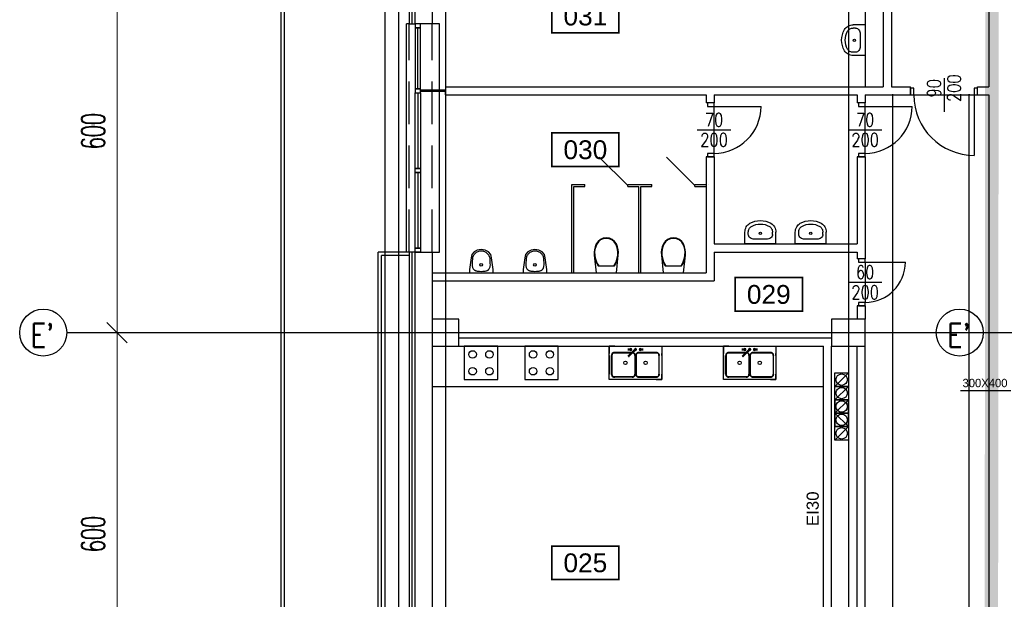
# Model space of a CAD drawing. Header units: centimetres. Extents: x -228435 to 46820, y -89367 to 152985.
# Tile 18 of 252: x -77480 to -62818, y 55028 to 63660. Entities that reach past the tile are written whole.
import ezdxf
from ezdxf.enums import TextEntityAlignment as Align

# ---------------------------------------------------------------- set-up
doc = ezdxf.new("R2010")
doc.units = ezdxf.units.CM
doc.header["$LTSCALE"] = 50
doc.header["$PDMODE"] = 35
doc.header["$PDSIZE"] = 0.1
for name, pattern in [('Kondygnacja  -0_5$0$DIVIDE', [31.75, 12.7, -6.35, 0, -6.35, 0, -6.35]), ('Kondygnacja  -0_5$0$HIDDEN', [9.525, 6.35, -3.175]), ('Osie rzutów$0$DASHDOT2', [12.7, 6.35, -3.175, 0, -3.175])]:
    doc.linetypes.add(name, pattern=pattern)
doc.layers.get('0').update_dxf_attribs({"color": 8})
doc.layers.get('DEFPOINTS').update_dxf_attribs({"color": 8})
for name, color, linetype in [('bgde-tekst', 7, 'Continuous'), ('bgde_wymiary tłumik VAV', 7, 'Continuous'), ('Kondygnacja  -0_5$0$ARCH_ETAPOWANIE', 8, 'Kondygnacja  -0_5$0$DIVIDE'), ('Kondygnacja  -0_5$0$ARCH_INFO_ETYK_DRZWI_IST', 8, 'Continuous'), ('Kondygnacja  -0_5$0$ARCH_INFO_ODPORNOŚĆ OGNIOWA', 8, 'Continuous'), ('Kondygnacja  -0_5$0$ARCH_MUROWANE_IST', 8, 'Continuous'), ('Kondygnacja  -0_5$0$ARCH_NIEWIDOK_IST', 8, 'Kondygnacja  -0_5$0$HIDDEN'), ('Kondygnacja  -0_5$0$ARCH_OCIEPLENIE_IST', 8, 'Continuous'), ('Kondygnacja  -0_5$0$ARCH_OTWORY_WENTYLACJA_IST', 8, 'Continuous'), ('Kondygnacja  -0_5$0$ARCH_PRZEKROJOWE_IST', 8, 'Continuous'), ('Kondygnacja  -0_5$0$ARCH_WIDOK_IST', 8, 'Continuous'), ('Kondygnacja  -0_5$0$ARCH_WYPOSAŻENIE_SANITARNE_IST', 8, 'Continuous'), ('Kondygnacja  -0_5$0$ARCH_ŚCIANKI_WC_5_IST', 8, 'Continuous'), ('Kondygnacja  -0_5$0$ARCH_ŚLUSARKA_DRZWI_IST', 8, 'Continuous'), ('Kondygnacja  -0_5$0$ARCH_ŚLUSARKA_OKNA_IST', 8, 'Continuous'), ('Kondygnacja  -0_5$0$ARCH_ŻELBET_IST', 8, 'Continuous'), ('Osie rzutów$0$ARCH_INFO_OSIE_IST', 8, 'Osie rzutów$0$DASHDOT2'), ('Osie rzutów$0$ARCH_INFO_OSIE_OPISY_IST', 8, 'Continuous'), ('Pomieszczenia -05$0$ARCH_INFO_AREA_ETYKIETY_200', 8, 'Continuous')]:
    doc.layers.add(name, color=color, linetype=linetype)
doc.layers.add('Kondygnacja  -0_5$0$ARCH_INFO_WYMIARY', color=8, linetype='Continuous', lineweight=9)
doc.layers.add('Osie rzutów$0$ARCH_INFO_WYMIARY', color=8, linetype='Continuous', lineweight=9)
doc.styles.add('Kondygnacja  -0_5$0$Arial', font='ARIAL.TTF')
doc.styles.add('Kondygnacja  -0_5$0$Romans', font='Romans.shx', dxfattribs={"width": 0.7})
doc.styles.add('Kondygnacja  -0_5$0$ROMANS-50-CM', font='romans.shx', dxfattribs={"width": 0.8, "height": 10})
doc.styles.add('Osie rzutów$0$ROMANS-250-CM', font='romans.shx', dxfattribs={"width": 0.8, "height": 50})
doc.styles.add('Osie rzutów$0$wymiary_cuprum', font='Romans.shx', dxfattribs={"width": 0.6})
doc.styles.add('Pomieszczenia -05$0$Arial', font='ARIAL.TTF')
doc.dimstyles.new('Kondygnacja  -0_5$0$Wymiary 1-100', dxfattribs={"dimtxt": 12, "dimasz": 10, "dimexe": 5, "dimexo": 0, "dimgap": 4, "dimtad": 1, "dimrnd": 0.5, "dimzin": 12, "dimdsep": 46, "dimtxsty": 'Kondygnacja  -0_5$0$Romans', "dimblk": 'Kondygnacja  -0_5$0$_Oblique', "dimcen": 10, "dimdle": 10, "dimclrt": 55, "dimazin": 0, "dimtfac": 1, "dimtmove": 1, "dimatfit": 3, "dimfxl": 0, "dimtolj": 1, "dimtzin": 0, "dimarcsym": 0})
doc.dimstyles.new('Osie rzutów$0$ARCH_ CT', dxfattribs={"dimtxt": 20, "dimasz": 20, "dimexe": 12, "dimexo": 20, "dimgap": 5, "dimtad": 1, "dimdec": 1, "dimrnd": 0.5, "dimzin": 9, "dimdsep": 46, "dimtxsty": 'Osie rzutów$0$wymiary_cuprum', "dimblk": 'Osie rzutów$0$_Oblique', "dimcen": 8, "dimdle": 12, "dimclrd": 256, "dimclre": 256, "dimclrt": 55, "dimadec": 1, "dimazin": 0, "dimtfac": 1, "dimtdec": 1, "dimtmove": 1, "dimatfit": 2, "dimldrblk": 'Osie rzutów$0$_Dot', "dimfxl": 0, "dimtolj": 1, "dimtzin": 0, "dimlwd": -1, "dimlwe": -1, "dimarcsym": 0})

# ---------------------------------------------------------------- blocks, each defined once
blk = doc.blocks.new('Osie rzutów$0$_Oblique')
at = {"color": 0, "linetype": 'ByBlock', "lineweight": -2}
blk.add_line((-0.5, -0.5), (0.5, 0.5), dxfattribs=at)
blk = doc.blocks.new('*D326')
at = {"layer": 'DEFPOINTS', "color": 0}
for p in [(4545, 10400), (4511, 9800), (4545, 9800)]:
    blk.add_point(p, dxfattribs=at)
at = {"layer": 'Osie rzutów$0$ARCH_INFO_WYMIARY'}
for p, q in [((4530, 10400), (4503, 10400)), ((4511, 10408), (4511, 9792)), ((4530, 9800), (4503, 9800))]:
    blk.add_line(p, q, dxfattribs=at)
at = {"layer": 'Osie rzutów$0$ARCH_INFO_WYMIARY', "xscale": 30, "yscale": 30, "zscale": 30}
for p, rotation in [((4511, 10400), 90), ((4511, 9800), 270)]:
    blk.add_blockref('Osie rzutów$0$_Oblique', p, dxfattribs=dict(at, rotation=rotation))
at = {"layer": 'Osie rzutów$0$ARCH_INFO_WYMIARY', "color": 55, "insert": (4475.5, 10100), "char_height": 35, "attachment_point": 5, "rotation": 90, "style": 'Osie rzutów$0$wymiary_cuprum'}
blk.add_mtext('\\A1;600', dxfattribs=at)
blk = doc.blocks.new('Osie rzutów$0$_Dot')
at = {"color": 0, "linetype": 'ByBlock', "lineweight": -2}
blk.add_line((-0.5, 0), (-1, 0), dxfattribs=at)
at = {"color": 0, "linetype": 'ByBlock', "const_width": 0.5}
blk.add_lwpolyline([(-0.25, 0, 1), (0.25, 0, 1)], format="xyb", close=True, dxfattribs=at)
blk = doc.blocks.new('*D327')
at = {"layer": 'DEFPOINTS', "color": 0}
for p in [(4545, 11000), (4511, 10400), (4545, 10400)]:
    blk.add_point(p, dxfattribs=at)
at = {"layer": 'Osie rzutów$0$ARCH_INFO_WYMIARY'}
for p, q in [((4530, 11000), (4503, 11000)), ((4511, 11008), (4511, 10392)), ((4530, 10400), (4503, 10400))]:
    blk.add_line(p, q, dxfattribs=at)
at = {"layer": 'Osie rzutów$0$ARCH_INFO_WYMIARY', "xscale": 30, "yscale": 30, "zscale": 30}
for p, rotation in [((4511, 11000), 90), ((4511, 10400), 270)]:
    blk.add_blockref('Osie rzutów$0$_Oblique', p, dxfattribs=dict(at, rotation=rotation))
at = {"layer": 'Osie rzutów$0$ARCH_INFO_WYMIARY', "color": 55, "insert": (4475.5, 10700), "char_height": 35, "attachment_point": 5, "rotation": 90, "style": 'Osie rzutów$0$wymiary_cuprum'}
blk.add_mtext('\\A1;600', dxfattribs=at)
blk = doc.blocks.new('Kondygnacja  -0_5$0$_Oblique')
at = {"color": 0, "linetype": 'ByBlock', "lineweight": -2}
blk.add_line((-0.5, -0.5), (0.5, 0.5), dxfattribs=at)
blk = doc.blocks.new('*D151')
at = {"layer": 'DEFPOINTS', "color": 0}
for p in [(-64890, 62540), (-64476, 62540), (-64890, 30370)]:
    blk.add_point(p, dxfattribs=at)
at = {"layer": 'Kondygnacja  -0_5$0$ARCH_INFO_WYMIARY', "color": 0, "lineweight": -2}
for p, q in [((-64484, 62540), (-64471, 62540)), ((-64476, 30360), (-64476, 62550)), ((-64496, 47990), (-64496, 48036)), ((-64476, 46455), (-64496, 47990)), ((-64484, 30370), (-64471, 30370))]:
    blk.add_line(p, q, dxfattribs=at)
at = {"layer": 'Kondygnacja  -0_5$0$ARCH_INFO_WYMIARY', "color": 0, "lineweight": -2, "xscale": 10, "yscale": 10, "zscale": 10}
for p, rotation in [((-64476, 62540), 90), ((-64476, 30370), 270)]:
    blk.add_blockref('Kondygnacja  -0_5$0$_Oblique', p, dxfattribs=dict(at, rotation=rotation))
at = {"layer": 'Kondygnacja  -0_5$0$ARCH_INFO_WYMIARY', "color": 55, "insert": (-64506, 48013), "char_height": 12, "attachment_point": 5, "rotation": 90, "style": 'Kondygnacja  -0_5$0$Romans'}
blk.add_mtext('\\A1;32170', dxfattribs=at)
blk = doc.blocks.new('*D172')
at = {"layer": 'DEFPOINTS', "color": 0}
for p in [(-63339, 62540), (-63050, 62540), (-63050, 46720)]:
    blk.add_point(p, dxfattribs=at)
at = {"layer": 'Kondygnacja  -0_5$0$ARCH_INFO_WYMIARY', "color": 0, "lineweight": -2}
for p, q in [((-63331, 62540), (-63344, 62540)), ((-63339, 46710), (-63339, 62550)), ((-63331, 46720), (-63344, 46720))]:
    blk.add_line(p, q, dxfattribs=at)
at = {"layer": 'Kondygnacja  -0_5$0$ARCH_INFO_WYMIARY', "color": 0, "lineweight": -2, "xscale": 10, "yscale": 10, "zscale": 10}
for p, rotation in [((-63339, 62540), 90), ((-63339, 46720), 270)]:
    blk.add_blockref('Kondygnacja  -0_5$0$_Oblique', p, dxfattribs=dict(at, rotation=rotation))
at = {"layer": 'Kondygnacja  -0_5$0$ARCH_INFO_WYMIARY', "color": 55, "insert": (-63349, 54630), "char_height": 12, "attachment_point": 5, "rotation": 90, "style": 'Kondygnacja  -0_5$0$Romans'}
blk.add_mtext('\\A1;15820', dxfattribs=at)
blk = doc.blocks.new('Kondygnacja  -0_5$0$DRZWI90')
blk.add_line((-45, 0), (-45, 90))
at = {"lineweight": -3}
for p, q in [((0, -25), (0, 25)), ((45, 0), (-45, 0))]:
    blk.add_line(p, q, dxfattribs=at)
for points in [[(-50, -10), (-45, -10), (-45, 0), (-50, 0)], [(45, -10), (50, -10), (50, 0), (45, 0)]]:
    blk.add_lwpolyline(points, close=True, dxfattribs=at)
blk.add_arc((-45, 0), 90, 0, 90, dxfattribs=at)
blk = doc.blocks.new('Kondygnacja  -0_5$0$DRZWI70')
blk.add_line((-35, 0), (-35, 70))
at = {"lineweight": -3}
for p, q in [((0, -25), (0, 25)), ((35, 0), (-35, 0))]:
    blk.add_line(p, q, dxfattribs=at)
for points in [[(-40, -10), (-35, -10), (-35, 0), (-40, 0)], [(35, -10), (40, -10), (40, 0), (35, 0)]]:
    blk.add_lwpolyline(points, close=True, dxfattribs=at)
blk.add_arc((-35, 0), 70, 0, 90, dxfattribs=at)
blk = doc.blocks.new('Kondygnacja  -0_5$0$DRZWI60')
at = {"color": 0}
blk.add_line((-30, 0), (-30, 60), dxfattribs=at)
at = {"color": 0, "lineweight": -3}
for p, q in [((0, -25), (0, 25)), ((-30, 0), (30, 0))]:
    blk.add_line(p, q, dxfattribs=at)
for points in [[(-35, -10), (-30, -10), (-30, 0), (-35, 0)], [(30, -10), (35, -10), (35, 0), (30, 0)]]:
    blk.add_lwpolyline(points, close=True, dxfattribs=at)
blk.add_arc((-30, 0), 60, 0, 90, dxfattribs=at)
blk = doc.blocks.new('Kondygnacja  -0_5$0$kibel wiszący')
at = {"ltscale": 0.3}
for p, q in [((-12.3, 46.8), (-15, 43)), ((-11.8, 46.2), (-14.2, 42.6)), ((-8.8, 49.7), (-12.3, 46.8)), ((-8.4, 49), (-11.8, 46.2)), ((-4.6, 51.6), (-8.8, 49.7)), ((-4.4, 50.8), (-8.4, 49)), ((0, 52.2), (-4.6, 51.6)), ((0, 51.4), (-4.4, 50.8)), ((4.6, 51.6), (0, 52.2)), ((4.4, 50.8), (0, 51.4)), ((8.4, 49), (4.4, 50.8)), ((8.8, 49.7), (4.6, 51.6)), ((11.8, 46.2), (8.4, 49)), ((12.3, 46.8), (8.8, 49.7)), ((14.2, 42.6), (11.8, 46.2)), ((15, 43), (12.3, 46.8)), ((-17.6, 34.9), (-18.1, 30.7)), ((-18.1, 30.7), (-17.9, 26.5)), ((-16.6, 39), (-17.6, 34.9)), ((-16.8, 34.8), (-17.3, 30.7)), ((-17.3, 30.7), (-17.1, 26.6)), ((-15.8, 38.8), (-16.8, 34.8)), ((-15, 43), (-16.6, 39)), ((-14.2, 42.6), (-15.8, 38.8)), ((15.8, 38.8), (14.2, 42.6)), ((16.6, 39), (15, 43)), ((16.8, 34.8), (15.8, 38.8)), ((17.6, 34.9), (16.6, 39)), ((17.3, 30.7), (16.8, 34.8)), ((17.1, 26.6), (17.3, 30.7)), ((18.1, 30.7), (17.6, 34.9)), ((17.9, 26.5), (18.1, 30.7)), ((-17.9, 26.5), (-17.2, 22.2)), ((-17.9, 26.5), (-15.1, 0)), ((-17.2, 22.2), (-16, 18.1)), ((-17.1, 26.6), (-16.4, 22.3)), ((-16.4, 22.3), (-15.1, 18.1)), ((-16, 18.1), (-14.3, 14.1)), ((-15.1, 18.1), (-13.4, 14.1)), ((13.4, 14.1), (15.2, 18.1)), ((14.3, 14.1), (16, 18.1)), ((15.1, 0), (17.9, 26.5)), ((15.2, 18.1), (16.4, 22.3)), ((16, 18.1), (17.2, 22.2)), ((16.4, 22.3), (17.1, 26.6)), ((17.2, 22.2), (17.9, 26.5)), ((-14.3, 14.1), (-12.2, 10.3)), ((-13.4, 14.1), (-11.3, 10.3)), ((-12.2, 10.3), (12.2, 10.3)), ((11.3, 10.3), (13.4, 14.1)), ((12.2, 10.3), (14.3, 14.1))]:
    blk.add_line(p, q, dxfattribs=at)
at = {"ltscale": 3}
blk.add_line((-15.1, 0), (15.1, 0), dxfattribs=at)
blk = doc.blocks.new('Kondygnacja  -0_5$0$KLM_Poziom_0$0$M_BATH_TOIL_3D URINAL - BOWL_P')
at = {"color": 0, "linetype": 'ByBlock', "lineweight": -2}
blk.add_lwpolyline([(0, -17.5), (5, -17.5), (22.4, -15.2), (27.1, -14.1), (31.3, -10.8), (34, -5.9), (35, 0), (34, 5.9), (31.3, 10.8), (27.1, 14.1), (22.4, 15.2), (5, 17.5), (0, 17.5)], close=True, dxfattribs=at)
blk.add_lwpolyline([(21.8, -13.1, 0.041948), (24, -12.5, 0.055141), (26.3, -11.3, 0.048624), (28.5, -9.5, 0.049619), (30.2, -7.5, 0.049556), (31.5, -5.2, 0.049867), (32.2, -2.6, 0.049959), (32.5, 0, 0.049959), (32.2, 2.6, 0.049867), (31.5, 5.2, 0.049556), (30.2, 7.5, 0.049619), (28.5, 9.5, 0.048624), (26.3, 11.3, 0.055141), (24, 12.5, 0.041948), (21.8, 13.1, 0.011975), (13.8, 13.5, 0.042106), (10, 13.4, 0.066431), (7.8, 12.9, 0.050995), (5.8, 11.9, 0.080215), (4.8, 11, 0.019094), (4.2, 10.2, 0.027547), (3.9, 9.6, 0.030792), (3.4, 8.7, 0.020957), (2.9, 7.2, 0.047941), (2.5, 4.8, 0.023967), (2.2, 0, 0.023967), (2.5, -4.8, 0.047941), (2.9, -7.2, 0.020957), (3.4, -8.7, 0.030792), (3.9, -9.6, 0.027547), (4.2, -10.2, 0.019094), (4.8, -11, 0.080215), (5.8, -11.9, 0.050995), (7.8, -12.9, 0.066431), (10, -13.4, 0.042106), (13.8, -13.5, 0.011975)], format="xyb", close=True, dxfattribs=at)
blk.add_circle((12.1, 0), 2, dxfattribs=at)
at = {"layer": 'DEFPOINTS', "color": 0, "linetype": 'ByBlock', "lineweight": -2}
for p in [(0, 38.1), (0, -38.1)]:
    blk.add_point(p, dxfattribs=at)
blk = doc.blocks.new('Kondygnacja  -0_5$0$umywalka')
at = {"ltscale": 0.3}
for p, q in [((0, -23), (0, 23)), ((0, 23), (17.8, 23)), ((14.3, 18), (17.8, 18)), ((7.2, -9.1), (7.2, 9.1)), ((7.2, 9.1), (7.2, 9.1)), ((0, -23), (17.8, -23)), ((14.3, -18), (17.8, -18))]:
    blk.add_line(p, q, dxfattribs=at)
for points in [[(7.2, 9.1), (7.3, 10.8), (7.7, 12.5), (8.4, 14), (9.3, 15.4), (10.3, 16.5), (11.5, 17.3), (12.9, 17.8), (14.3, 18)], [(17.8, 23), (19.8, 22.9), (21.7, 22.5), (23.6, 21.9), (25.4, 21), (27, 20), (28.4, 18.7), (29.7, 17.3), (30.8, 15.7)], [(17.8, 18), (19.1, 17.9), (20.3, 17.7), (21.5, 17.3), (22.6, 16.7), (23.7, 16.1), (24.6, 15.3), (25.4, 14.4), (26.1, 13.3)], [(30.8, 15.7), (32.6, 12), (33.9, 8.1), (34.7, 4.1), (35, 0), (34.7, -4.1), (33.9, -8.1), (32.6, -12), (30.8, -15.7)], [(26.1, 13.3), (27.7, 10.2), (28.8, 6.9), (29.5, 3.5), (29.7, 0), (29.5, -3.5), (28.8, -6.9), (27.7, -10.2), (26.1, -13.3)], [(14.3, -18), (12.9, -17.8), (11.5, -17.3), (10.3, -16.5), (9.3, -15.4), (8.4, -14), (7.7, -12.5), (7.3, -10.8), (7.2, -9.1)], [(26.1, -13.3), (25.4, -14.4), (24.6, -15.3), (23.7, -16.1), (22.6, -16.7), (21.5, -17.3), (20.3, -17.7), (19.1, -17.9), (17.8, -18)], [(30.8, -15.7), (29.7, -17.3), (28.4, -18.7), (27, -20), (25.4, -21), (23.6, -21.9), (21.7, -22.5), (19.8, -22.9), (17.8, -23)]]:
    blk.add_lwpolyline(points, dxfattribs=at)
blk.add_circle((16.1, 0), 1.75, dxfattribs=at)
blk = doc.blocks.new('Kondygnacja  -0_5$0$KLM_Poziom_0$0$ZLEW2')
for points, elevation in [([(78, 0), (0, 0), (0, -50), (78, -50)], -0.5), ([(37.8, -43.2), (38, -42), (38, -14), (37.8, -12.8), (37.2, -11.8), (36.2, -10.8), (35.2, -10.2), (34, -10), (8, -10), (6.8, -10.2), (5.8, -10.8), (4.8, -11.8), (4.2, -12.8), (4, -14), (4, -42), (4.2, -43.2), (4.8, -44.2), (5.8, -45.2), (6.8, -45.8), (8, -46), (34, -46), (35.2, -45.8), (36.2, -45.2), (37.2, -44.2)], -16.5), ([(73.8, -43.2), (74, -42), (74, -14), (73.8, -12.8), (73.2, -11.8), (72.2, -10.8), (71.2, -10.2), (70, -10), (44, -10), (42.8, -10.2), (41.8, -10.8), (40.8, -11.8), (40.2, -12.8), (40, -14), (40, -42), (40.2, -43.2), (40.8, -44.2), (41.8, -45.2), (42.8, -45.8), (44, -46), (70, -46), (71.2, -45.8), (72.2, -45.2), (73.2, -44.2)], -16.5)]:
    blk.add_lwpolyline(points, close=True, dxfattribs=dict(elevation=elevation))
for points in [[(8, -9.5), (6.5, -9.8), (5.5, -10.2), (4.2, -11.5), (3.8, -12.5), (3.5, -14)], [(34, -9.5), (35.5, -9.8), (36.5, -10.2), (37.8, -11.5), (38.2, -12.5), (38.5, -14)], [(44, -9.5), (42.5, -9.8), (41.5, -10.2), (40.2, -11.5), (39.8, -12.5), (39.5, -14)], [(70, -9.5), (71.5, -9.8), (72.5, -10.2), (73.8, -11.5), (74.2, -12.5), (74.5, -14)], [(8, -46.5), (6.5, -46.2), (5.5, -45.8), (4.2, -44.5), (3.8, -43.5), (3.5, -42)], [(34, -46.5), (35.5, -46.2), (36.5, -45.8), (37.8, -44.5), (38.2, -43.5), (38.5, -42)], [(44, -46.5), (42.5, -46.2), (41.5, -45.8), (40.2, -44.5), (39.8, -43.5), (39.5, -42)], [(70, -46.5), (71.5, -46.2), (72.5, -45.8), (73.8, -44.5), (74.2, -43.5), (74.5, -42)]]:
    blk.add_lwpolyline(points)
at = {"elevation": -0.5}
for points in [[(8, -10), (6.8, -10.2), (5.8, -10.8), (4.8, -11.8), (4.2, -12.8), (4, -14)], [(34, -10), (35.2, -10.2), (36.2, -10.8), (37.2, -11.8), (37.8, -12.8), (38, -14)], [(44, -10), (42.8, -10.2), (41.8, -10.8), (40.8, -11.8), (40.2, -12.8), (40, -14)], [(70, -10), (71.2, -10.2), (72.2, -10.8), (73.2, -11.8), (73.8, -12.8), (74, -14)], [(8, -46), (6.8, -45.8), (5.8, -45.2), (4.8, -44.2), (4.2, -43.2), (4, -42)], [(34, -46), (35.2, -45.8), (36.2, -45.2), (37.2, -44.2), (37.8, -43.2), (38, -42)], [(44, -46), (42.8, -45.8), (41.8, -45.2), (40.8, -44.2), (40.2, -43.2), (40, -42)], [(70, -46), (71.2, -45.8), (72.2, -45.2), (73.2, -44.2), (73.8, -43.2), (74, -42)]]:
    blk.add_lwpolyline(points, dxfattribs=at)
for points in [[(8, -9.5), (34, -9.5, -0.318626)], [(38.5, -14), (38.5, -42, -0.325454)], [(34, -46.5), (8, -46.5, -0.318626)]]:
    blk.add_lwpolyline(points, format="xyb")
at = {"extrusion": (1.83772e-16, 1, -1.83772e-16), "elevation": -5.5}
blk.add_lwpolyline([(-33.5, 2.5), (-33.5, 3.5), (-27.5, 3.5), (-27.5, 2.5)], close=True, dxfattribs=at)
at = {"extrusion": (-0.707107, -0.707107, -1.83772e-16), "elevation": -24.8}
blk.add_lwpolyline([(29.6, 2.5), (31.6, 5.5), (46.4, 5.5), (46.4, 4), (32.6, 4), (32.6, 2.5)], close=True, dxfattribs=at)
at = {"extrusion": (-6.12574e-17, -1, -1.83772e-16), "elevation": 4.5}
blk.add_lwpolyline([(44.5, 2.5), (44.5, 3.5), (50.5, 3.5), (50.5, 2.5)], close=True, dxfattribs=at)
for centre, radius in [((32, -5, 0.5), 1.5), ((39, -5, 0.5), 1.5), ((46, -5, 0.5), 1.5), ((49, -15, 3), 0.5)]:
    blk.add_circle(centre, radius)
for centre, start, end in [((24, -25, -16.5), 0, 180), ((24, -25, -16.5), 180, 0), ((54, -25, -16.5), 0, 180), ((54, -25, -16.5), 180, 0)]:
    blk.add_arc(centre, 2.5, start, end)
for points, invisible_edges in [([(5.5, -10.2), (6.5, -9.8), (5.8, 0), (0, 0)], 10), ([(4.2, -11.5), (5.5, -10.2), (0, 0), (0, -7)], 10), ([(8, -9.5), (8, 0), (5.8, 0), (6.5, -9.8)], 5), ([(70, -9.5), (70, 0), (8, 0), (8, -9.5)], 13), ([(70, -9.5), (70, 0), (72.2, 0), (71.5, -9.8)], 5), ([(72.5, -10.2), (71.5, -9.8), (72.2, 0), (78, 0)], 10), ([(73.8, -11.5), (72.5, -10.2), (78, 0), (78, -7)], 10), ([(3.8, -12.5), (4.2, -11.5), (0, -7), (0, -11.2)], 10), ([(3.5, -14), (0, -14), (0, -11.2), (3.8, -12.5)], 5), ([(3.5, -14), (0, -14), (0, -42), (3.5, -42)], 5), ([(4.2, -12.8, -0.5), (3.8, -12.5), (3.5, -14), (4, -14, -0.5)], 5), ([(4, -14, -0.5), (4, -42, -0.5), (3.5, -42), (3.5, -14)], 10), ([(4.8, -11.8, -0.5), (4.2, -11.5), (3.8, -12.5), (4.2, -12.8, -0.5)], 5), ([(5.5, -10.2), (4.2, -11.5), (4.8, -11.8, -0.5), (5.8, -10.8, -0.5)], 10), ([(6.5, -9.8), (5.5, -10.2), (5.8, -10.8, -0.5), (6.8, -10.2, -0.5)], 10), ([(8, -10, -0.5), (8, -9.5), (6.5, -9.8), (6.8, -10.2, -0.5)], 5), ([(34, -10, -0.5), (8, -10, -0.5), (8, -9.5), (34, -9.5)], 10), ([(34, -10, -0.5), (34, -9.5), (35.5, -9.8), (35.2, -10.2, -0.5)], 5), ([(34, -9.5), (39, -9.5), (35.5, -9.8)], 3), ([(35.5, -9.8), (36.5, -10.2), (36.2, -10.8, -0.5), (35.2, -10.2, -0.5)], 10), ([(35.5, -9.8), (39, -9.5), (36.5, -10.2)], 3), ([(36.5, -10.2), (37.8, -11.5), (37.2, -11.8, -0.5), (36.2, -10.8, -0.5)], 10), ([(36.5, -10.2), (39, -9.5), (37.8, -11.5)], 3), ([(37.2, -11.8, -0.5), (37.8, -11.5), (38.2, -12.5), (37.8, -12.8, -0.5)], 5), ([(40.2, -11.5), (39, -9.5), (37.8, -11.5)], 11), ([(40.2, -11.5), (37.8, -11.5), (38.2, -12.5), (39.8, -12.5)], 5), ([(37.8, -12.8, -0.5), (38.2, -12.5), (38.5, -14), (38, -14, -0.5)], 5), ([(38, -14, -0.5), (38, -42, -0.5), (38.5, -42), (38.5, -14)], 10), ([(39.5, -14), (39.8, -12.5), (38.2, -12.5), (38.5, -14)], 10), ([(39.5, -42), (39.5, -14), (38.5, -14), (38.5, -42)], 10), ([(41.5, -10.2), (39, -9.5), (40.2, -11.5)], 3), ([(42.5, -9.8), (39, -9.5), (41.5, -10.2)], 3), ([(44, -9.5), (39, -9.5), (42.5, -9.8)], 3), ([(40.2, -12.8, -0.5), (39.8, -12.5), (39.5, -14), (40, -14, -0.5)], 5), ([(40, -14, -0.5), (40, -42, -0.5), (39.5, -42), (39.5, -14)], 10), ([(40.8, -11.8, -0.5), (40.2, -11.5), (39.8, -12.5), (40.2, -12.8, -0.5)], 5), ([(41.5, -10.2), (40.2, -11.5), (40.8, -11.8, -0.5), (41.8, -10.8, -0.5)], 10), ([(42.5, -9.8), (41.5, -10.2), (41.8, -10.8, -0.5), (42.8, -10.2, -0.5)], 10), ([(44, -10, -0.5), (44, -9.5), (42.5, -9.8), (42.8, -10.2, -0.5)], 5), ([(70, -10, -0.5), (44, -10, -0.5), (44, -9.5), (70, -9.5)], 10), ([(70, -10, -0.5), (70, -9.5), (71.5, -9.8), (71.2, -10.2, -0.5)], 5), ([(71.5, -9.8), (72.5, -10.2), (72.2, -10.8, -0.5), (71.2, -10.2, -0.5)], 10), ([(72.5, -10.2), (73.8, -11.5), (73.2, -11.8, -0.5), (72.2, -10.8, -0.5)], 10), ([(73.2, -11.8, -0.5), (73.8, -11.5), (74.2, -12.5), (73.8, -12.8, -0.5)], 5), ([(74.2, -12.5), (73.8, -11.5), (78, -7), (78, -11.2)], 10), ([(73.8, -12.8, -0.5), (74.2, -12.5), (74.5, -14), (74, -14, -0.5)], 5), ([(74, -14, -0.5), (74, -42, -0.5), (74.5, -42), (74.5, -14)], 10), ([(74.5, -14), (78, -14), (78, -11.2), (74.2, -12.5)], 5), ([(74.5, -14), (78, -14), (78, -42), (74.5, -42)], 5), ([(74.5, -14), (78, -14), (78, -42), (74.5, -42)], 5), ([(3.5, -42), (3.8, -43.5), (0, -45), (0, -42)], 10), ([(3.8, -43.5), (4.2, -44.5), (0, -48), (0, -45)], 10), ([(4.2, -43.2, -0.5), (3.8, -43.5), (3.5, -42), (4, -42, -0.5)], 5), ([(4.8, -44.2, -0.5), (4.2, -44.5), (3.8, -43.5), (4.2, -43.2, -0.5)], 5), ([(37.2, -44.2, -0.5), (37.8, -44.5), (38.2, -43.5), (37.8, -43.2, -0.5)], 5), ([(37.8, -43.2, -0.5), (38.2, -43.5), (38.5, -42), (38, -42, -0.5)], 5), ([(40.2, -44.5), (37.8, -44.5), (38.2, -43.5), (39.8, -43.5)], 5), ([(39.5, -42), (39.8, -43.5), (38.2, -43.5), (38.5, -42)], 10), ([(40.2, -43.2, -0.5), (39.8, -43.5), (39.5, -42), (40, -42, -0.5)], 5), ([(40.8, -44.2, -0.5), (40.2, -44.5), (39.8, -43.5), (40.2, -43.2, -0.5)], 5), ([(73.2, -44.2, -0.5), (73.8, -44.5), (74.2, -43.5), (73.8, -43.2, -0.5)], 5), ([(73.8, -43.2, -0.5), (74.2, -43.5), (74.5, -42), (74, -42, -0.5)], 5), ([(74.2, -43.5), (73.8, -44.5), (78, -48), (78, -45)], 10), ([(74.5, -42), (74.2, -43.5), (78, -45), (78, -42)], 10), ([(4.2, -44.5), (5.5, -45.8), (0, -50), (0, -48)], 10), ([(5.5, -45.8), (2.5, -50), (0, -50)], 9), ([(5.5, -45.8), (6.5, -46.2), (5.8, -50), (2.5, -50)], 10), ([(5.5, -45.8), (4.2, -44.5), (4.8, -44.2, -0.5), (5.8, -45.2, -0.5)], 10), ([(6.5, -46.2), (5.5, -45.8), (5.8, -45.2, -0.5), (6.8, -45.8, -0.5)], 10), ([(8, -46.5), (8, -50), (5.8, -50), (6.5, -46.2)], 5), ([(8, -46, -0.5), (8, -46.5), (6.5, -46.2), (6.8, -45.8, -0.5)], 5), ([(34, -46, -0.5), (8, -46, -0.5), (8, -46.5), (34, -46.5)], 14), ([(70, -46.5), (8, -46.5), (8, -50), (70, -50)], 11), ([(34, -46, -0.5), (34, -46.5), (35.5, -46.2), (35.2, -45.8, -0.5)], 5), ([(34, -46.5), (39, -46.5), (35.5, -46.2)], 3), ([(35.5, -46.2), (36.5, -45.8), (36.2, -45.2, -0.5), (35.2, -45.8, -0.5)], 10), ([(35.5, -46.2), (39, -46.5), (36.5, -45.8)], 3), ([(36.5, -45.8), (37.8, -44.5), (37.2, -44.2, -0.5), (36.2, -45.2, -0.5)], 10), ([(36.5, -45.8), (39, -46.5), (37.8, -44.5)], 3), ([(40.2, -44.5), (39, -46.5), (37.8, -44.5)], 11), ([(41.5, -45.8), (39, -46.5), (40.2, -44.5)], 3), ([(42.5, -46.2), (39, -46.5), (41.5, -45.8)], 3), ([(44, -46.5), (39, -46.5), (42.5, -46.2)], 3), ([(41.5, -45.8), (40.2, -44.5), (40.8, -44.2, -0.5), (41.8, -45.2, -0.5)], 10), ([(42.5, -46.2), (41.5, -45.8), (41.8, -45.2, -0.5), (42.8, -45.8, -0.5)], 10), ([(44, -46, -0.5), (44, -46.5), (42.5, -46.2), (42.8, -45.8, -0.5)], 5), ([(70, -46, -0.5), (44, -46, -0.5), (44, -46.5), (70, -46.5)], 10), ([(70, -46, -0.5), (70, -46.5), (71.5, -46.2), (71.2, -45.8, -0.5)], 5), ([(70, -46.5), (70, -50), (72.2, -50), (71.5, -46.2)], 5), ([(71.5, -46.2), (72.5, -45.8), (72.2, -45.2, -0.5), (71.2, -45.8, -0.5)], 10), ([(72.5, -45.8), (71.5, -46.2), (72.2, -50), (75.5, -50)], 10), ([(72.5, -45.8), (73.8, -44.5), (73.2, -44.2, -0.5), (72.2, -45.2, -0.5)], 10), ([(73.8, -44.5), (72.5, -45.8), (78, -50), (78, -48)], 10), ([(72.5, -45.8), (75.5, -50), (78, -50)], 9)]:
    blk.add_3dface(points, dxfattribs=dict(invisible_edges=invisible_edges))
for points in [[(27.5, -4.5, 3.5), (33.5, -4.5, 3.5), (33.5, -4.5, 2.5), (27.5, -4.5, 2.5)], [(27.5, -5.5, 3.5), (33.5, -5.5, 3.5), (33.5, -5.5, 2.5), (27.5, -5.5, 2.5)], [(38.1, -5.2, 4), (39.5, -6.6, 4), (39.5, -6.6, 2.5), (37.4, -4.5, 2.5)], [(38.8, -5.9, 5.5), (38.1, -5.2, 4), (49.3, -16.3, 4), (49.3, -16.3, 5.5)], [(39.2, -4.1, 4), (40.6, -5.5, 4), (40.6, -5.5, 2.5), (38.5, -3.4, 2.5)], [(39.9, -4.8, 5.5), (39.2, -4.1, 4), (50.3, -15.3, 4), (50.3, -15.3, 5.5)], [(50.5, -4.5, 3.5), (44.5, -4.5, 3.5), (44.5, -4.5, 2.5), (50.5, -4.5, 2.5)], [(50.5, -5.5, 3.5), (44.5, -5.5, 3.5), (44.5, -5.5, 2.5), (50.5, -5.5, 2.5)]]:
    blk.add_3dface(points)
blk = doc.blocks.new('Pomieszczenia -05$0$etykieta_numer')
at = {"color": 0, "linetype": 'ByBlock', "const_width": 2.44}
blk.add_lwpolyline([(-50, -50), (-50, 0), (50, 0), (50, -50)], close=True, dxfattribs=at)
at = {"color": 0, "linetype": 'ByBlock', "style": 'Pomieszczenia -05$0$Arial'}
blk.add_attdef('AECAREA:NUMBER', text='', height=28, dxfattribs=at).set_placement((0, -25), align=Align.MIDDLE)
blk = doc.blocks.new('*a565')
at = {"layer": 'bgde-tekst'}
blk.add_line((0, 0), (749, 0), dxfattribs=at)
blk = doc.blocks.new('A$C093B0ABC')
at = {"layer": 'Osie rzutów$0$ARCH_INFO_OSIE_OPISY_IST'}
blk.add_circle((765.8, 5400), 35, dxfattribs=at)
at = {"layer": 'bgde-tekst', "xscale": 0.09999999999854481, "yscale": 0.09999999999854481, "zscale": 0.0999999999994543}
blk.add_blockref('*a565', (767, 5313.7, 348), dxfattribs=at)
at = {"layer": 'bgde-tekst'}
blk.add_text('300X400', height=12.5, dxfattribs=at).set_placement((836.9, 5318.7, 348), align=Align.RIGHT)
at = {"layer": 'Osie rzutów$0$ARCH_INFO_OSIE_OPISY_IST', "style": 'Osie rzutów$0$ROMANS-250-CM', "width": 0.8}
blk.add_text("E'", height=35, dxfattribs=at).set_placement((747.2, 5378.5))
blk = doc.blocks.new('Osie rzutów')
at = {"layer": 'Osie rzutów$0$ARCH_INFO_OSIE_IST', "ltscale": 10}
for p, q in [((4930, 12510), (4930, 4623.26)), ((5000, 12510), (5000, 4512.32)), ((5600, 12510), (5600, 4512.32)), ((4436.04, 10400), (13655, 10400))]:
    blk.add_line(p, q, dxfattribs=at)
at = {"layer": 'Osie rzutów$0$ARCH_INFO_OSIE_OPISY_IST'}
blk.add_circle((4401.04, 10400), 35, dxfattribs=at)
at = {"layer": 'Osie rzutów$0$ARCH_INFO_OSIE_OPISY_IST', "style": 'Osie rzutów$0$ROMANS-250-CM', "width": 0.8}
blk.add_text("E'", height=35, dxfattribs=at).set_placement((4382.44, 10378.5))
at = {"layer": 'Osie rzutów$0$ARCH_INFO_WYMIARY'}
for base, p1, p2, picture, middle in [((4511.04, 10400), (4544.98, 11000), (4544.98, 10400), '*D327', (4475.54, 10700)), ((4511.04, 9800), (4544.98, 10400), (4544.98, 9800), '*D326', (4475.54, 10100))]:
    dim = blk.add_linear_dim(base=base, p1=p1, p2=p2, angle=270, dimstyle='Osie rzutów$0$ARCH_ CT', override={"dimtxt": 35, "dimasz": 30, "dimexe": 8, "dimexo": 15, "dimgap": 18, "dimdle": 8}, dxfattribs=at)
    dim.commit()
    dim.dimension.update_dxf_attribs({"geometry": picture, "text_midpoint": middle})

msp = doc.modelspace()

# ---------------------------------------------------------------- linework, layer by layer
at = {"layer": 'Kondygnacja  -0_5$0$ARCH_ETAPOWANIE', "ltscale": 10, "const_width": 200, "elevation": 3000}
msp.add_lwpolyline([(-71680, -5690), (-71680, 9430), (-65010, 9430), (-65010, 10860), (-63050, 10860), (-62990, 77200), (-59020, 77200), (-59020, 89588.736), (-59420, 89588.736), (-59420.034, 102625.822), (-71890, 102620.19), (-71890, 102620.19), (-32748.04, 102637.868)], dxfattribs=at)
at = {"layer": 'Kondygnacja  -0_5$0$ARCH_MUROWANE_IST', "ltscale": 4}
for p, q in [((-64620, 69740), (-64620, 62660)), ((-64500, 69740), (-64500, 62660)), ((-63050, 69740), (-63050, 62660)), ((-71140, 62610), (-71510, 62610)), ((-71140, 62660), (-64620, 62660)), ((-71140, 62660), (-71140, 62610)), ((-64500, 62660), (-64215, 62660)), ((-64215, 62540), (-64215, 62660)), ((-63215, 62660), (-63050, 62660)), ((-63215, 62540), (-63215, 62660)), ((-71140, 62590), (-71510, 62590)), ((-71140, 62540), (-71140, 62590)), ((-71140, 62540), (-67260, 62540)), ((-67260, 62540), (-67260, 62420)), ((-67140, 62540), (-65010, 62540)), ((-67140, 62540), (-67140, 62420)), ((-65010, 62540), (-65010, 62420)), ((-64890, 62540), (-64215, 62540)), ((-64890, 62540), (-64890, 62420)), ((-63215, 62540), (-63050, 62540)), ((-63050, 62540), (-63050, 46720)), ((-67140, 62420), (-67260, 62420)), ((-64890, 62420), (-65010, 62420)), ((-67260, 61620), (-67260, 59890)), ((-67140, 61620), (-67260, 61620)), ((-67140, 61620), (-67140, 60320)), ((-65010, 61620), (-65010, 60320)), ((-64890, 61620), (-65010, 61620)), ((-64890, 61620), (-64890, 60100)), ((-67140, 60320), (-65010, 60320)), ((-67140, 60200), (-67140, 59770)), ((-67140, 60200), (-65010, 60200)), ((-65010, 60200), (-65010, 60100)), ((-64890, 60100), (-65010, 60100)), ((-71340, 59890), (-67260, 59890)), ((-71340, 59770), (-67140, 59770)), ((-65010, 59400), (-65010, 59200)), ((-64890, 59400), (-65010, 59400)), ((-64890, 59400), (-64890, 59200)), ((-71340, 58800), (-71340, 57240)), ((-70940, 58920), (-65390, 58920)), ((-70940, 58800), (-65510, 58800)), ((-65510, 53620), (-65510, 58800)), ((-65390, 53200), (-65390, 58800)), ((-65010, 53200), (-65010, 58800)), ((-64890, 53200), (-64890, 58800))]:
    msp.add_line(p, q, dxfattribs=at)
for points in [[(-71590, 67400), (-71340, 67400), (-71340, 63600), (-71590, 63600)], [(-71590, 60200), (-71340, 60200), (-71340, 51868.29), (-71590, 51868.29)]]:
    msp.add_lwpolyline(points, close=True, dxfattribs=at)
at = {"layer": 'Kondygnacja  -0_5$0$ARCH_NIEWIDOK_IST', "ltscale": 2}
for p, q in [((-71680, 60200), (-71680, 63600)), ((-71340, 60200), (-71340, 63600))]:
    msp.add_line(p, q, dxfattribs=at)
at = {"layer": 'Kondygnacja  -0_5$0$ARCH_OCIEPLENIE_IST'}
for p, q in [((-71635, 63600), (-71635, 67400)), ((-71635, 51868.29), (-71635, 60200))]:
    msp.add_line(p, q, dxfattribs=at)
at = {"layer": 'Kondygnacja  -0_5$0$ARCH_OTWORY_WENTYLACJA_IST'}
for p, q in [((-65140, 58400), (-65340, 58200)), ((-65140, 58200), (-65340, 58000)), ((-65140, 58000), (-65340, 57800)), ((-65340, 57800), (-65140, 57600)), ((-65340, 57800), (-65140, 57600)), ((-65140, 57600), (-65340, 57400))]:
    msp.add_line(p, q, dxfattribs=at)
for points in [[(-65140, 58200), (-65340, 58200), (-65340, 58400), (-65140, 58400)], [(-65140, 58000), (-65340, 58000), (-65340, 58200), (-65140, 58200)], [(-65340, 57800), (-65140, 57800), (-65140, 58000), (-65340, 58000)], [(-65340, 57800), (-65140, 57800), (-65140, 58000), (-65340, 58000)], [(-65140, 57800), (-65340, 57800), (-65340, 58000), (-65140, 58000)], [(-65340, 57600), (-65140, 57600), (-65140, 57800), (-65340, 57800)], [(-65340, 57600), (-65140, 57600), (-65140, 57800), (-65340, 57800)], [(-65140, 57600), (-65340, 57600), (-65340, 57800), (-65140, 57800)], [(-65140, 57400), (-65340, 57400), (-65340, 57600), (-65140, 57600)]]:
    msp.add_lwpolyline(points, close=True, dxfattribs=at)
for centre in [(-65240, 58300), (-65240, 58100), (-65240, 57900), (-65240, 57700), (-65240, 57500)]:
    msp.add_circle(centre, 85, dxfattribs=at)
at = {"layer": 'Kondygnacja  -0_5$0$ARCH_PRZEKROJOWE_IST', "ltscale": 4}
for p, q in [((-71840, 68850), (-71840, 50600)), ((-72040, 68650), (-72040, 50600)), ((-72140, 51868.29), (-72140, 60200)), ((-71680, 60200), (-72140, 60200)), ((-72090, 51918.29), (-72090, 60150)), ((-71680, 60150), (-72090, 60150))]:
    msp.add_line(p, q, dxfattribs=at)
for points in [[(-71590, 67400), (-71680, 67400), (-71680, 63600), (-71590, 63600)], [(-71590, 60200), (-71680, 60200), (-71680, 51868.29), (-71590, 51868.29)]]:
    msp.add_lwpolyline(points, dxfattribs=at)
at = {"layer": 'Kondygnacja  -0_5$0$ARCH_WIDOK_IST'}
for p, q in [((-73540, 67150), (-73540, 10780)), ((-73590, 67100), (-73590, 10680)), ((-64890, 64800), (-64890, 62660)), ((-71680, 63600), (-71720, 63600))]:
    msp.add_line(p, q, dxfattribs=at)
for points in [[(-71680, 60200), (-71720, 60200), (-71720, 63600)], [(-71340, 60200), (-71230, 60200), (-71230, 63600), (-71340, 63600)]]:
    msp.add_lwpolyline(points, dxfattribs=at)
at = {"layer": 'Kondygnacja  -0_5$0$ARCH_WYPOSAŻENIE_SANITARNE_IST'}
msp.add_line((-71340, 58200), (-65510, 58200), dxfattribs=at)
for points in [[(-70860, 58300), (-70360, 58300), (-70360, 58800), (-70860, 58800)], [(-69960, 58300), (-69460, 58300), (-69460, 58800), (-69960, 58800)]]:
    msp.add_lwpolyline(points, close=True, dxfattribs=at)
for centre in [(-70735, 58675), (-70485, 58675), (-69835, 58675), (-69585, 58675), (-70735, 58425), (-70485, 58425), (-69835, 58425), (-69585, 58425)]:
    msp.add_circle(centre, 55.739, dxfattribs=at)
at = {"layer": 'Kondygnacja  -0_5$0$ARCH_ŚCIANKI_WC_5_IST'}
for p, q in [((-68425, 61190), (-68849.264, 61614.264)), ((-67425, 61190), (-67849.264, 61614.264)), ((-69260, 59890), (-69260, 61205)), ((-69260, 61205), (-69065, 61205)), ((-69230, 59890), (-69230, 61175)), ((-69230, 61175), (-69065, 61175)), ((-69065, 61175), (-69065, 61205)), ((-68425, 61175), (-68425, 61205)), ((-68425, 61205), (-68230, 61205)), ((-68425, 61175), (-68260, 61175)), ((-68260, 61205), (-68065, 61205)), ((-68260, 59890), (-68260, 61175)), ((-68230, 61205), (-68230, 61205)), ((-68230, 59890), (-68230, 61175)), ((-68230, 61175), (-68065, 61175)), ((-68065, 61175), (-68065, 61205)), ((-67425, 61175), (-67425, 61205)), ((-67425, 61205), (-67260, 61205)), ((-67425, 61175), (-67260, 61175)), ((-67230, 61205), (-67230, 61205))]:
    msp.add_line(p, q, dxfattribs=at)
at = {"layer": 'Kondygnacja  -0_5$0$ARCH_ŚLUSARKA_OKNA_IST'}
for p, q in [((-71550, 62630), (-71550, 63540)), ((-71550, 62570), (-71550, 61445)), ((-71550, 61385), (-71550, 60260))]:
    msp.add_line(p, q, dxfattribs=at)
for points in [[(-71510, 63540), (-71510, 63600), (-71590, 63600), (-71590, 63540)], [(-71510, 62630), (-71510, 63540), (-71590, 63540), (-71590, 62630)], [(-71510, 62570), (-71510, 62630), (-71590, 62630), (-71590, 62570)], [(-71510, 62570), (-71510, 61445), (-71590, 61445), (-71590, 62570)], [(-71510, 61445), (-71510, 61385), (-71590, 61385), (-71590, 61445)], [(-71510, 61385), (-71510, 60260), (-71590, 60260), (-71590, 61385)], [(-71510, 60260), (-71510, 60200), (-71590, 60200), (-71590, 60260)]]:
    msp.add_lwpolyline(points, close=True, dxfattribs=at)
at = {"layer": 'Kondygnacja  -0_5$0$ARCH_ŻELBET_IST', "ltscale": 4}
for points in [[(-71340, 58800), (-70940, 58800), (-70940, 59200), (-71340, 59200)], [(-65390, 58800), (-64890, 58800), (-64890, 59200), (-65390, 59200)]]:
    msp.add_lwpolyline(points, close=True, dxfattribs=at)

# ---------------------------------------------------------------- block references
at = {"layer": 'bgde_wymiary tłumik VAV', "xscale": 10, "yscale": 10, "zscale": 10}
msp.add_blockref('A$C093B0ABC', (-71140, 5000), dxfattribs=at)
at = {"layer": 'Kondygnacja  -0_5$0$ARCH_WYPOSAŻENIE_SANITARNE_IST', "xscale": 10, "yscale": 10, "zscale": 10}
for name, p, rotation in [('Kondygnacja  -0_5$0$umywalka', (-64890, 63355), 180), ('Kondygnacja  -0_5$0$umywalka', (-66450, 60320), 90), ('Kondygnacja  -0_5$0$umywalka', (-65700, 60320), 90), ('Kondygnacja  -0_5$0$KLM_Poziom_0$0$M_BATH_TOIL_3D URINAL - BOWL_P', (-70606.56, 59890), 90), ('Kondygnacja  -0_5$0$KLM_Poziom_0$0$M_BATH_TOIL_3D URINAL - BOWL_P', (-69806.56, 59890), 90)]:
    msp.add_blockref(name, p, dxfattribs=dict(at, rotation=rotation))
at = {"layer": 'Kondygnacja  -0_5$0$ARCH_WYPOSAŻENIE_SANITARNE_IST', "yscale": 10, "zscale": 10}
for name, p, xscale in [('Kondygnacja  -0_5$0$kibel wiszący', (-68745.001, 59890), 10), ('Kondygnacja  -0_5$0$kibel wiszący', (-67745.001, 59890), 10), ('Kondygnacja  -0_5$0$KLM_Poziom_0$0$ZLEW2', (-67920, 58800), -10), ('Kondygnacja  -0_5$0$KLM_Poziom_0$0$ZLEW2', (-66220, 58800), -10)]:
    msp.add_blockref(name, p, dxfattribs=dict(at, xscale=xscale))
at = {"layer": 'Kondygnacja  -0_5$0$ARCH_ŚLUSARKA_DRZWI_IST', "xscale": 10, "yscale": 10, "zscale": 10}
for name, p, rotation in [('Kondygnacja  -0_5$0$DRZWI90', (-63715, 62540), 180), ('Kondygnacja  -0_5$0$DRZWI70', (-67140, 62020), 270), ('Kondygnacja  -0_5$0$DRZWI70', (-64890, 62020), 270), ('Kondygnacja  -0_5$0$DRZWI60', (-64890, 59750), 270)]:
    msp.add_blockref(name, p, dxfattribs=dict(at, rotation=rotation))
at = {"layer": 'Osie rzutów$0$ARCH_INFO_OSIE_OPISY_IST', "xscale": 10, "yscale": 10, "zscale": 10}
msp.add_blockref('Osie rzutów', (-121140, -45000), dxfattribs=at)
at = {"layer": 'Pomieszczenia -05$0$ARCH_INFO_AREA_ETYKIETY_200', "linetype": 'Continuous', "lineweight": -3, "xscale": 10, "yscale": 10, "zscale": 10}
for p, values in [((-69056.357, 63964.988), {'AECAREA:NUMBER': '031'}), ((-69056.357, 61973.898), {'AECAREA:NUMBER': '030'}), ((-66324.724, 59819.298), {'AECAREA:NUMBER': '029'}), ((-69056.357, 55821.97), {'AECAREA:NUMBER': '025'})]:
    msp.add_blockref('Pomieszczenia -05$0$etykieta_numer', p, dxfattribs=at).add_auto_attribs(values)

# ---------------------------------------------------------------- texts
at = {"layer": 'Kondygnacja  -0_5$0$ARCH_INFO_ETYK_DRZWI_IST', "insert": (-63715, 62640), "char_height": 200, "width": 100, "attachment_point": 5, "rotation": 90, "line_spacing_factor": 0.9, "style": 'Kondygnacja  -0_5$0$ROMANS-50-CM'}
msp.add_mtext('90\\P200', dxfattribs=at)
at = {"layer": 'Kondygnacja  -0_5$0$ARCH_INFO_ETYK_DRZWI_IST', "char_height": 200, "width": 100, "attachment_point": 5, "line_spacing_factor": 0.9, "style": 'Kondygnacja  -0_5$0$ROMANS-50-CM'}
for s, insert in [('70\\P200', (-67140, 62020)), ('70\\P200', (-64890, 62020)), ('60\\P200', (-64890, 59750))]:
    msp.add_mtext(s, dxfattribs=dict(at, insert=insert))
at = {"layer": 'Kondygnacja  -0_5$0$ARCH_INFO_ODPORNOŚĆ OGNIOWA', "insert": (-65820.54, 56376.175), "char_height": 180, "width": 533.32525, "attachment_point": 5, "rotation": 90, "style": 'Kondygnacja  -0_5$0$Arial'}
msp.add_mtext('\\PEI30', dxfattribs=at)

# ---------------------------------------------------------------- dimensions: what is measured, and where the dimension line sits
at = {"layer": 'Kondygnacja  -0_5$0$ARCH_INFO_WYMIARY'}
dim = msp.add_linear_dim(base=(-64476.423, 62540), p1=(-64890, 30370), p2=(-64890, 62540), angle=90, dimstyle='Kondygnacja  -0_5$0$Wymiary 1-100', dxfattribs=at)
dim.commit()
dim.dimension.update_dxf_attribs({"geometry": '*D151', "text_midpoint": (-64495.679, 47994.46), "dimtype": 160})
dim = msp.add_linear_dim(base=(-63338.705, 62540), p1=(-63050, 46720), p2=(-63050, 62540), angle=90, dimstyle='Kondygnacja  -0_5$0$Wymiary 1-100', dxfattribs=at)
dim.commit()
dim.dimension.update_dxf_attribs({"geometry": '*D172', "text_midpoint": (-63348.705, 54630)})

doc.saveas('drawing.dxf')
